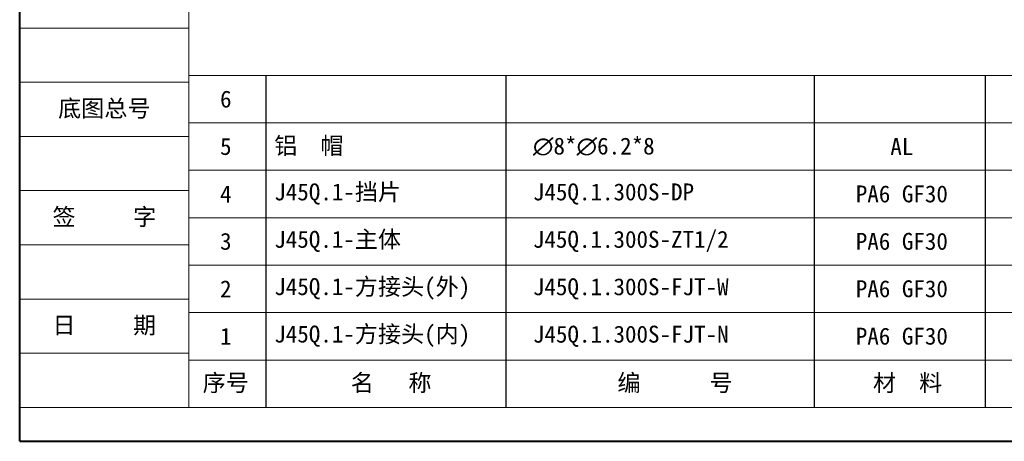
# Model space of a CAD drawing. Header units: millimetres. Extents: x -956 to 636, y -192 to 923.
# Tile 1 of 75: x -956 to -409, y -192 to 41. Entities that reach past the tile are written whole.
import ezdxf

# ---------------------------------------------------------------- set-up
doc = ezdxf.new("R2010")
doc.units = ezdxf.units.MM
doc.linetypes.add('CENTER', pattern=[0.6, 0.375, -0.075, 0.075, -0.075])
doc.layers.add('标注线', color=7, linetype='Continuous', lineweight=15)
doc.styles.add('样式 3.5', font='仿宋_GB2312.ttf')
doc.styles.add('样式 6', font='仿宋_GB2312.ttf')

msp = doc.modelspace()

# ---------------------------------------------------------------- linework, layer by layer
at = {"color": 7, "lineweight": 40}
for q in [(-955.855, 923.349), (621.839, -192.306)]:
    msp.add_line((-955.855, -192.306), q, dxfattribs=at)
at = {"color": 7, "lineweight": 13}
for q in [(-861.945, 904.567), (-73.098, -173.524)]:
    msp.add_line((-861.945, -173.524), q, dxfattribs=at)
at = {"color": 7, "lineweight": 15}
for p, q in [((-955.855, 36.835), (-861.945, 36.835)), ((-955.855, 6.784), (-861.945, 6.784)), ((-861.945, 10.54), (-238.436, 10.54)), ((-861.945, -15.754), (-238.436, -15.754)), ((-955.855, -23.267), (-861.945, -23.267)), ((-861.945, -42.049), (-238.436, -42.049)), ((-955.855, -53.319), (-861.945, -53.319)), ((-861.945, -68.344), (-238.436, -68.344)), ((-955.855, -83.37), (-861.945, -83.37)), ((-861.945, -94.639), (-238.436, -94.639)), ((-955.855, -113.421), (-861.945, -113.421)), ((-861.945, -120.934), (-238.436, -120.934)), ((-955.855, -143.473), (-861.945, -143.473)), ((-861.945, -147.229), (-73.098, -147.229)), ((-955.855, -173.524), (-861.945, -173.524))]:
    msp.add_line(p, q, dxfattribs=at)
at = {"color": 7}
for p, q in [((-819.176, 10.54), (-819.176, -173.524)), ((-686.079, 10.54), (-686.079, -173.524)), ((-514.866, -173.524), (-514.866, 10.54)), ((-419.861, -173.524), (-419.861, 10.54))]:
    msp.add_line(p, q, dxfattribs=at)

# ---------------------------------------------------------------- texts
at = {"color": 7, "linetype": 'CENTER', "lineweight": 18, "char_height": 9.39104, "width": 93.91035, "attachment_point": 5, "style": '样式 3.5'}
for s, insert in [('\\f宋体|b0|i0|c134|p2;底图总号', (-908.9, -8.242)), ('\\f宋体|b0|i0|c134|p2;签     字', (-908.9, -68.344)), ('\\f宋体|b0|i0|c134|p2;日     期', (-908.9, -128.447))]:
    msp.add_mtext(s, dxfattribs=dict(at, insert=insert))
at = {"layer": '标注线', "color": 7, "lineweight": 18, "style": '样式 6'}
for s, insert, char_height, width, attachment_point in [('{\\H1.389x;6}', (-841.483, -2.607), 6.76155, 45.07697, 5), ('{\\H1.389x;5}', (-841.483, -28.902), 6.76155, 45.07697, 5), ('{\\H1.389x;铝  帽}', (-814.582, -28.902), 6.76155, 169.02046, 4), ('{\\fISOCPEUR|b0|i0|c0|p34;\\H1.389x;∅\\fFangSong_GB2312|b0|i0|c134|p49;8*\\fISOCPEUR|b0|i0|c0|p34;∅\\fFangSong_GB2312|b0|i0|c134|p49;6.2*8}', (-671.061, -28.902), 6.761545, 129.9701, 4), ('{\\H1.389x;AL}', (-466.311, -28.902), 6.76155, 53.24338, 5), ('{\\H1.389x;PA6 GF30}', (-466.311, -55.197), 6.76155, 53.24338, 5), ('{\\H1.389x;J45Q.1-挡片}', (-814.582, -55.197), 6.76155, 169.02046, 4), ('{\\H1.389x;4}', (-841.483, -55.197), 6.76155, 45.07697, 5), ('{\\H1.389x;J45Q.1.300S-DP}', (-671.061, -55.197), 6.76155, 129.9701, 4), ('{\\H1.389x;PA6 GF30}', (-466.311, -81.492), 6.76155, 53.24338, 5), ('{\\H1.389x;J45Q.1-主体}', (-814.582, -81.492), 6.76155, 130.08347, 4), ('{\\H1.389x;J45Q.1.300S-ZT1/2}', (-671.061, -81.492), 6.76155, 129.9701, 4), ('{\\H1.389x;3}', (-841.483, -81.492), 6.76155, 45.07697, 5), ('{\\H1.389x;PA6 GF30}', (-466.311, -107.787), 6.76155, 53.24338, 5), ('{\\H1.389x;2}', (-841.483, -107.787), 6.76155, 45.07697, 5), ('{\\H1.389x;J45Q.1-方接头(外)}', (-814.582, -107.787), 6.76155, 169.02046, 4), ('{\\H1.389x;J45Q.1.300S-FJT-W}', (-671.061, -107.787), 6.76155, 129.9701, 4), ('{\\H1.389x;PA6 GF30}', (-466.311, -134.081), 6.76155, 53.24338, 5), ('{\\H1.389x;1}', (-841.483, -134.081), 6.76155, 45.07697, 5), ('{\\H1.389x;J45Q.1-方接头(内)}', (-814.582, -134.081), 6.76155, 160.32379, 4), ('{\\H1.389x;J45Q.1.300S-FJT-N}', (-671.061, -134.081), 6.76155, 129.9701, 4), ('{\\H1.389x;序号}', (-841.483, -160.376), 6.76155, 45.07697, 5), ('{\\H1.389x;名   称}', (-749.73, -160.376), 6.76155, 89.92856, 5), ('{\\H1.389x;编      号}', (-592.187, -160.376), 6.76155, 129.9701, 5), ('{\\H1.389x; 材  料}', (-466.311, -160.376), 6.76155, 53.24338, 5)]:
    msp.add_mtext(s, dxfattribs=dict(at, insert=insert, char_height=char_height, width=width, attachment_point=attachment_point))

doc.saveas('drawing.dxf')
